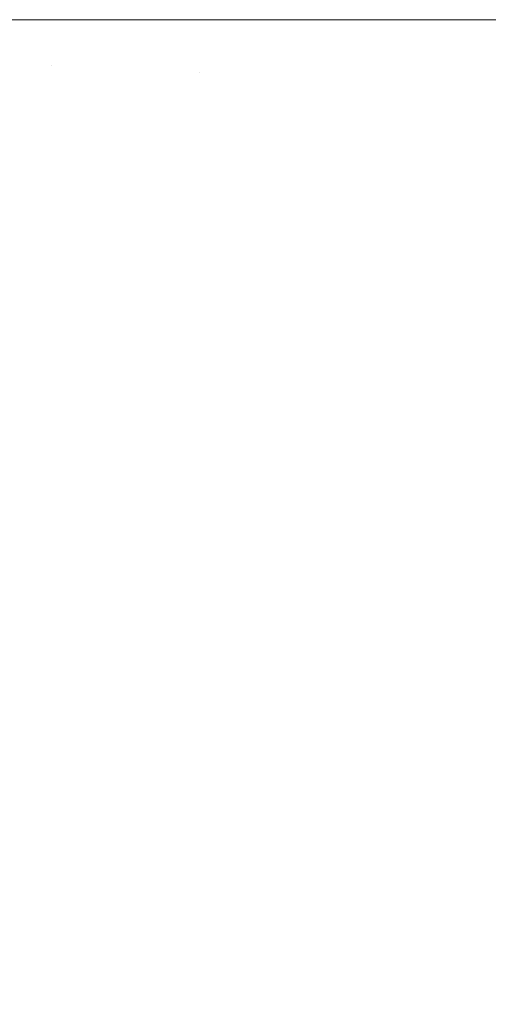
# Model space of a CAD drawing. Header units: centimetres. Extents: x -25.9 to 27.4, y -25.9 to -24.1.
# Tile 174 of 200: x 27.2998 to 27.3127, y -25.7872 to -25.76. Entities that reach past the tile are written whole.
import ezdxf

# ---------------------------------------------------------------- set-up
doc = ezdxf.new("R2010")
doc.units = ezdxf.units.CM
doc.header["$LTSCALE"] = 2.54
doc.layers.add('Lucido design-1', color=7, linetype='Continuous')

# ---------------------------------------------------------------- blocks, each defined once
blk = doc.blocks.new('Gruppo-4-1')
at = {"color": 7, "linetype": 'Continuous', "lineweight": 9}
for points, invisible_edges in [([(27.296579, -25.761098, 708.41749), (27.300698, -25.761277, 708.416324), (27.300725, -25.76, 708.416324), (27.297149, -25.76, 708.417336)], 11), ([(27.301019, -25.76, 707.625183), (27.300992, -25.761255, 707.625183), (27.297129, -25.761091, 707.624071), (27.297152, -25.76, 707.624071)], 7), ([(27.300698, -25.761277, 708.416324), (27.304757, -25.761455, 708.414984), (27.304788, -25.76, 708.414984), (27.301017, -25.76, 708.416228)], 11), ([(27.301017, -25.76, 708.416228), (27.300725, -25.76, 708.416324), (27.300698, -25.761277, 708.416324)], 10), ([(27.304842, -25.76, 707.626452), (27.304812, -25.761418, 707.626452), (27.300992, -25.761255, 707.625183), (27.301019, -25.76, 707.625183)], 7), ([(27.304757, -25.761455, 708.414984), (27.308749, -25.761629, 708.413473), (27.308614, -25.76, 708.413538), (27.304841, -25.76, 708.414963)], 11), ([(27.304841, -25.76, 708.414963), (27.304788, -25.76, 708.414984), (27.304757, -25.761455, 708.414984)], 10), ([(27.308615, -25.76, 707.627876), (27.308582, -25.761578, 707.627876), (27.304812, -25.761418, 707.626452), (27.304842, -25.76, 707.626452)], 7), ([(27.312332, -25.76, 707.629452), (27.312296, -25.761736, 707.629452), (27.308582, -25.761578, 707.627876), (27.308615, -25.76, 707.627876)], 7), ([(27.308749, -25.761629, 708.413473), (27.308784, -25.76, 708.413473), (27.308614, -25.76, 708.413538)], 9), ([(27.312329, -25.76, 708.411957), (27.308784, -25.76, 708.413473), (27.308749, -25.761629, 708.413473), (27.312668, -25.7618, 708.411796)], 14), ([(27.315987, -25.76, 707.631179), (27.315947, -25.761891, 707.631179), (27.312296, -25.761736, 707.629452), (27.312332, -25.76, 707.629452)], 7), ([(27.312668, -25.7618, 708.411796), (27.312707, -25.76, 708.411796), (27.312329, -25.76, 708.411957)], 9), ([(27.315982, -25.76, 708.410227), (27.312707, -25.76, 708.411796), (27.312668, -25.7618, 708.411796), (27.316506, -25.761968, 708.409955)], 14), ([(27.296579, -25.761098, 708.41749), (27.296507, -25.762193, 708.41749), (27.300614, -25.762553, 708.416324), (27.300698, -25.761277, 708.416324)], 15), ([(27.300992, -25.761255, 707.625183), (27.300912, -25.762509, 707.625183), (27.297059, -25.762181, 707.624071), (27.297129, -25.761091, 707.624071)], 15), ([(27.300698, -25.761277, 708.416324), (27.300614, -25.762553, 708.416324), (27.304661, -25.762907, 708.414984), (27.304757, -25.761455, 708.414984)], 15), ([(27.304812, -25.761418, 707.626452), (27.304721, -25.762833, 707.626452), (27.300912, -25.762509, 707.625183), (27.300992, -25.761255, 707.625183)], 15), ([(27.308582, -25.761578, 707.627876), (27.308481, -25.763153, 707.627876), (27.304721, -25.762833, 707.626452), (27.304812, -25.761418, 707.626452)], 15), ([(27.304757, -25.761455, 708.414984), (27.304661, -25.762907, 708.414984), (27.308642, -25.763255, 708.413473), (27.308749, -25.761629, 708.413473)], 15), ([(27.312296, -25.761736, 707.629452), (27.312185, -25.763468, 707.629452), (27.308481, -25.763153, 707.627876), (27.308582, -25.761578, 707.627876)], 15), ([(27.308749, -25.761629, 708.413473), (27.308642, -25.763255, 708.413473), (27.31255, -25.763597, 708.411796), (27.312668, -25.7618, 708.411796)], 15), ([(27.315947, -25.761891, 707.631179), (27.315826, -25.763778, 707.631179), (27.312185, -25.763468, 707.629452), (27.312296, -25.761736, 707.629452)], 15), ([(27.312668, -25.7618, 708.411796), (27.31255, -25.763597, 708.411796), (27.316378, -25.763932, 708.409955), (27.316506, -25.761968, 708.409955)], 15), ([(27.296507, -25.762193, 708.41749), (27.296387, -25.763285, 708.41749), (27.300475, -25.763823, 708.416324), (27.300614, -25.762553, 708.416324)], 15), ([(27.300912, -25.762509, 707.625183), (27.300779, -25.763757, 707.625183), (27.296944, -25.763266, 707.624071), (27.297059, -25.762181, 707.624071)], 15), ([(27.304721, -25.762833, 707.626452), (27.304571, -25.764243, 707.626452), (27.300779, -25.763757, 707.625183), (27.300912, -25.762509, 707.625183)], 15), ([(27.300614, -25.762553, 708.416324), (27.300475, -25.763823, 708.416324), (27.304503, -25.764353, 708.414984), (27.304661, -25.762907, 708.414984)], 15), ([(27.304661, -25.762907, 708.414984), (27.304503, -25.764353, 708.414984), (27.308465, -25.764875, 708.413473), (27.308642, -25.763255, 708.413473)], 15), ([(27.308481, -25.763153, 707.627876), (27.308314, -25.764722, 707.627876), (27.304571, -25.764243, 707.626452), (27.304721, -25.762833, 707.626452)], 15), ([(27.296387, -25.763285, 708.41749), (27.29622, -25.76437, 708.41749), (27.30028, -25.765086, 708.416324), (27.300475, -25.763823, 708.416324)], 15), ([(27.300779, -25.763757, 707.625183), (27.300593, -25.764999, 707.625183), (27.296782, -25.764346, 707.624071), (27.296944, -25.763266, 707.624071)], 15), ([(27.312185, -25.763468, 707.629452), (27.312001, -25.765194, 707.629452), (27.308314, -25.764722, 707.627876), (27.308481, -25.763153, 707.627876)], 15), ([(27.308642, -25.763255, 708.413473), (27.308465, -25.764875, 708.413473), (27.312354, -25.765387, 708.411796), (27.31255, -25.763597, 708.411796)], 15), ([(27.315826, -25.763778, 707.631179), (27.315626, -25.765658, 707.631179), (27.312001, -25.765194, 707.629452), (27.312185, -25.763468, 707.629452)], 15), ([(27.31255, -25.763597, 708.411796), (27.312354, -25.765387, 708.411796), (27.316163, -25.765888, 708.409955), (27.316378, -25.763932, 708.409955)], 15), ([(27.300475, -25.763823, 708.416324), (27.30028, -25.765086, 708.416324), (27.304282, -25.765791, 708.414984), (27.304503, -25.764353, 708.414984)], 15), ([(27.304571, -25.764243, 707.626452), (27.304361, -25.765645, 707.626452), (27.300593, -25.764999, 707.625183), (27.300779, -25.763757, 707.625183)], 15), ([(27.29622, -25.76437, 708.41749), (27.296006, -25.765447, 708.41749), (27.300031, -25.766339, 708.416324), (27.30028, -25.765086, 708.416324)], 15), ([(27.300593, -25.764999, 707.625183), (27.300355, -25.766232, 707.625183), (27.296575, -25.765417, 707.624071), (27.296782, -25.764346, 707.624071)], 15), ([(27.304503, -25.764353, 708.414984), (27.304282, -25.765791, 708.414984), (27.308217, -25.766485, 708.413473), (27.308465, -25.764875, 708.413473)], 15), ([(27.308314, -25.764722, 707.627876), (27.30808, -25.766283, 707.627876), (27.304361, -25.765645, 707.626452), (27.304571, -25.764243, 707.626452)], 15), ([(27.312001, -25.765194, 707.629452), (27.311744, -25.766911, 707.629452), (27.30808, -25.766283, 707.627876), (27.308314, -25.764722, 707.627876)], 15), ([(27.308465, -25.764875, 708.413473), (27.308217, -25.766485, 708.413473), (27.31208, -25.767166, 708.411796), (27.312354, -25.765387, 708.411796)], 15), ([(27.30028, -25.765086, 708.416324), (27.300031, -25.766339, 708.416324), (27.303998, -25.767218, 708.414984), (27.304282, -25.765791, 708.414984)], 15), ([(27.304361, -25.765645, 707.626452), (27.304092, -25.767037, 707.626452), (27.300355, -25.766232, 707.625183), (27.300593, -25.764999, 707.625183)], 15), ([(27.315626, -25.765658, 707.631179), (27.315346, -25.767529, 707.631179), (27.311744, -25.766911, 707.629452), (27.312001, -25.765194, 707.629452)], 15), ([(27.296006, -25.765447, 708.41749), (27.295745, -25.766513, 708.41749), (27.299727, -25.76758, 708.416324), (27.300031, -25.766339, 708.416324)], 15), ([(27.300355, -25.766232, 707.625183), (27.300064, -25.767454, 707.625183), (27.296322, -25.766479, 707.624071), (27.296575, -25.765417, 707.624071)], 15), ([(27.312354, -25.765387, 708.411796), (27.31208, -25.767166, 708.411796), (27.315864, -25.767833, 708.409955), (27.316163, -25.765888, 708.409955)], 15), ([(27.30808, -25.766283, 707.627876), (27.307781, -25.767832, 707.627876), (27.304092, -25.767037, 707.626452), (27.304361, -25.765645, 707.626452)], 15), ([(27.304282, -25.765791, 708.414984), (27.303998, -25.767218, 708.414984), (27.307899, -25.768083, 708.413473), (27.308217, -25.766485, 708.413473)], 15), ([(27.304092, -25.767037, 707.626452), (27.303764, -25.768417, 707.626452), (27.300064, -25.767454, 707.625183), (27.300355, -25.766232, 707.625183)], 15), ([(27.311744, -25.766911, 707.629452), (27.311415, -25.768615, 707.629452), (27.307781, -25.767832, 707.627876), (27.30808, -25.766283, 707.627876)], 15), ([(27.300064, -25.767454, 707.625183), (27.299722, -25.768662, 707.625183), (27.296025, -25.767529, 707.624071), (27.296322, -25.766479, 707.624071)], 15), ([(27.300031, -25.766339, 708.416324), (27.299727, -25.76758, 708.416324), (27.303652, -25.768632, 708.414984), (27.303998, -25.767218, 708.414984)], 15), ([(27.308217, -25.766485, 708.413473), (27.307899, -25.768083, 708.413473), (27.311729, -25.768932, 708.411796), (27.31208, -25.767166, 708.411796)], 15), ([(27.307781, -25.767832, 707.627876), (27.307416, -25.769368, 707.627876), (27.303764, -25.768417, 707.626452), (27.304092, -25.767037, 707.626452)], 15), ([(27.315346, -25.767529, 707.631179), (27.314987, -25.769385, 707.631179), (27.311415, -25.768615, 707.629452), (27.311744, -25.766911, 707.629452)], 15), ([(27.303998, -25.767218, 708.414984), (27.303652, -25.768632, 708.414984), (27.307512, -25.769666, 708.413473), (27.307899, -25.768083, 708.413473)], 15), ([(27.31208, -25.767166, 708.411796), (27.311729, -25.768932, 708.411796), (27.31548, -25.769764, 708.409955), (27.315864, -25.767833, 708.409955)], 15), ([(27.299727, -25.76758, 708.416324), (27.29937, -25.768807, 708.416324), (27.303245, -25.770028, 708.414984), (27.303652, -25.768632, 708.414984)], 15), ([(27.303764, -25.768417, 707.626452), (27.303378, -25.769781, 707.626452), (27.299722, -25.768662, 707.625183), (27.300064, -25.767454, 707.625183)], 15), ([(27.311415, -25.768615, 707.629452), (27.311013, -25.770304, 707.629452), (27.307416, -25.769368, 707.627876), (27.307781, -25.767832, 707.627876)], 15), ([(27.307899, -25.768083, 708.413473), (27.307512, -25.769666, 708.413473), (27.311301, -25.770681, 708.411796), (27.311729, -25.768932, 708.411796)], 15), ([(27.307416, -25.769368, 707.627876), (27.306986, -25.770886, 707.627876), (27.303378, -25.769781, 707.626452), (27.303764, -25.768417, 707.626452)], 15), ([(27.303378, -25.769781, 707.626452), (27.302934, -25.771128, 707.626452), (27.299329, -25.769854, 707.625183), (27.299722, -25.768662, 707.625183)], 15), ([(27.303652, -25.768632, 708.414984), (27.303245, -25.770028, 708.414984), (27.307056, -25.77123, 708.413473), (27.307512, -25.769666, 708.413473)], 15), ([(27.314987, -25.769385, 707.631179), (27.314549, -25.771225, 707.631179), (27.311013, -25.770304, 707.629452), (27.311415, -25.768615, 707.629452)], 15), ([(27.29937, -25.768807, 708.416324), (27.298959, -25.770017, 708.416324), (27.302777, -25.771406, 708.414984), (27.303245, -25.770028, 708.414984)], 15), ([(27.311729, -25.768932, 708.411796), (27.311301, -25.770681, 708.411796), (27.315012, -25.771675, 708.409955), (27.31548, -25.769764, 708.409955)], 15), ([(27.311013, -25.770304, 707.629452), (27.31054, -25.771975, 707.629452), (27.306986, -25.770886, 707.627876), (27.307416, -25.769368, 707.627876)], 15), ([(27.306986, -25.770886, 707.627876), (27.306492, -25.772385, 707.627876), (27.302934, -25.771128, 707.626452), (27.303378, -25.769781, 707.626452)], 15), ([(27.307512, -25.769666, 708.413473), (27.307056, -25.77123, 708.413473), (27.310797, -25.77241, 708.411796), (27.311301, -25.770681, 708.411796)], 15), ([(27.298959, -25.770017, 708.416324), (27.298496, -25.771208, 708.416324), (27.30225, -25.772762, 708.414984), (27.302777, -25.771406, 708.414984)], 15), ([(27.302934, -25.771128, 707.626452), (27.302433, -25.772455, 707.626452), (27.298886, -25.771029, 707.625183), (27.299329, -25.769854, 707.625183)], 15), ([(27.303245, -25.770028, 708.414984), (27.302777, -25.771406, 708.414984), (27.306532, -25.772773, 708.413473), (27.307056, -25.77123, 708.413473)], 15), ([(27.314549, -25.771225, 707.631179), (27.314034, -25.773045, 707.631179), (27.31054, -25.771975, 707.629452), (27.311013, -25.770304, 707.629452)], 15), ([(27.31054, -25.771975, 707.629452), (27.309996, -25.773623, 707.629452), (27.306492, -25.772385, 707.627876), (27.306986, -25.770886, 707.627876)], 15), ([(27.311301, -25.770681, 708.411796), (27.310797, -25.77241, 708.411796), (27.314461, -25.773565, 708.409955), (27.315012, -25.771675, 708.409955)], 15), ([(27.298496, -25.771208, 708.416324), (27.297981, -25.772377, 708.416324), (27.301664, -25.774094, 708.414984), (27.30225, -25.772762, 708.414984)], 15), ([(27.302433, -25.772455, 707.626452), (27.301877, -25.773759, 707.626452), (27.298393, -25.772184, 707.625183), (27.298886, -25.771029, 707.625183)], 15), ([(27.306492, -25.772385, 707.627876), (27.305934, -25.773862, 707.627876), (27.302433, -25.772455, 707.626452), (27.302934, -25.771128, 707.626452)], 15), ([(27.302777, -25.771406, 708.414984), (27.30225, -25.772762, 708.414984), (27.305942, -25.774292, 708.413473), (27.306532, -25.772773, 708.413473)], 15), ([(27.307056, -25.77123, 708.413473), (27.306532, -25.772773, 708.413473), (27.310218, -25.774115, 708.411796), (27.310797, -25.77241, 708.411796)], 15), ([(27.314034, -25.773045, 707.631179), (27.313442, -25.774841, 707.631179), (27.309996, -25.773623, 707.629452), (27.31054, -25.771975, 707.629452)], 15), ([(27.301877, -25.773759, 707.626452), (27.301265, -25.775038, 707.626452), (27.297851, -25.773317, 707.625183), (27.298393, -25.772184, 707.625183)], 15), ([(27.297981, -25.772377, 708.416324), (27.297416, -25.773523, 708.416324), (27.30102, -25.775399, 708.414984), (27.301664, -25.774094, 708.414984)], 15), ([(27.305934, -25.773862, 707.627876), (27.305315, -25.775313, 707.627876), (27.301877, -25.773759, 707.626452), (27.302433, -25.772455, 707.626452)], 15), ([(27.309996, -25.773623, 707.629452), (27.309383, -25.775248, 707.629452), (27.305934, -25.773862, 707.627876), (27.306492, -25.772385, 707.627876)], 15), ([(27.310797, -25.77241, 708.411796), (27.310218, -25.774115, 708.411796), (27.313829, -25.775429, 708.409955), (27.314461, -25.773565, 708.409955)], 15), ([(27.30225, -25.772762, 708.414984), (27.301664, -25.774094, 708.414984), (27.305285, -25.775783, 708.413473), (27.305942, -25.774292, 708.413473)], 15), ([(27.306532, -25.772773, 708.413473), (27.305942, -25.774292, 708.413473), (27.309566, -25.775793, 708.411796), (27.310218, -25.774115, 708.411796)], 15), ([(27.301265, -25.775038, 707.626452), (27.3006, -25.776291, 707.626452), (27.297262, -25.774426, 707.625183), (27.297851, -25.773317, 707.625183)], 15), ([(27.297416, -25.773523, 708.416324), (27.296802, -25.774643, 708.416324), (27.30032, -25.776675, 708.414984), (27.30102, -25.775399, 708.414984)], 15), ([(27.313442, -25.774841, 707.631179), (27.312775, -25.77661, 707.631179), (27.309383, -25.775248, 707.629452), (27.309996, -25.773623, 707.629452)], 15), ([(27.305315, -25.775313, 707.627876), (27.304635, -25.776737, 707.627876), (27.301265, -25.775038, 707.626452), (27.301877, -25.773759, 707.626452)], 15), ([(27.309383, -25.775248, 707.629452), (27.308702, -25.776844, 707.629452), (27.305315, -25.775313, 707.627876), (27.305934, -25.773862, 707.627876)], 15), ([(27.301664, -25.774094, 708.414984), (27.30102, -25.775399, 708.414984), (27.304565, -25.777244, 708.413473), (27.305285, -25.775783, 708.413473)], 15), ([(27.310218, -25.774115, 708.411796), (27.309566, -25.775793, 708.411796), (27.313115, -25.777263, 708.409955), (27.313829, -25.775429, 708.409955)], 15), ([(27.3006, -25.776291, 707.626452), (27.299882, -25.777514, 707.626452), (27.296627, -25.775509, 707.625183), (27.297262, -25.774426, 707.625183)], 15), ([(27.305942, -25.774292, 708.413473), (27.305285, -25.775783, 708.413473), (27.30884, -25.777441, 708.411796), (27.309566, -25.775793, 708.411796)], 15), ([(27.296802, -25.774643, 708.416324), (27.296139, -25.775736, 708.416324), (27.299565, -25.777919, 708.414984), (27.30032, -25.776675, 708.414984)], 15), ([(27.304635, -25.776737, 707.627876), (27.303894, -25.778131, 707.627876), (27.3006, -25.776291, 707.626452), (27.301265, -25.775038, 707.626452)], 15), ([(27.312775, -25.77661, 707.631179), (27.312032, -25.77835, 707.631179), (27.308702, -25.776844, 707.629452), (27.309383, -25.775248, 707.629452)], 15), ([(27.299882, -25.777514, 707.626452), (27.299113, -25.778705, 707.626452), (27.295946, -25.776564, 707.625183), (27.296627, -25.775509, 707.625183)], 15), ([(27.30102, -25.775399, 708.414984), (27.30032, -25.776675, 708.414984), (27.303781, -25.778673, 708.413473), (27.304565, -25.777244, 708.413473)], 15), ([(27.308702, -25.776844, 707.629452), (27.307954, -25.778411, 707.629452), (27.304635, -25.776737, 707.627876), (27.305315, -25.775313, 707.627876)], 15), ([(27.305285, -25.775783, 708.413473), (27.304565, -25.777244, 708.413473), (27.308044, -25.779056, 708.411796), (27.30884, -25.777441, 708.411796)], 15), ([(27.309566, -25.775793, 708.411796), (27.30884, -25.777441, 708.411796), (27.312323, -25.779065, 708.409955), (27.313115, -25.777263, 708.409955)], 15), ([(27.303894, -25.778131, 707.627876), (27.303096, -25.779492, 707.627876), (27.299882, -25.777514, 707.626452), (27.3006, -25.776291, 707.626452)], 15), ([(27.316102, -25.777947, 707.633055), (27.3153, -25.779826, 707.633055), (27.312032, -25.77835, 707.631179), (27.312775, -25.77661, 707.631179)], 15), ([(27.30032, -25.776675, 708.414984), (27.299565, -25.777919, 708.414984), (27.302936, -25.780066, 708.413473), (27.303781, -25.778673, 708.413473)], 15), ([(27.307954, -25.778411, 707.629452), (27.307139, -25.779944, 707.629452), (27.303894, -25.778131, 707.627876), (27.304635, -25.776737, 707.627876)], 15), ([(27.312032, -25.77835, 707.631179), (27.311217, -25.780056, 707.631179), (27.307954, -25.778411, 707.629452), (27.308702, -25.776844, 707.629452)], 15), ([(27.304565, -25.777244, 708.413473), (27.303781, -25.778673, 708.413473), (27.307178, -25.780634, 708.411796), (27.308044, -25.779056, 708.411796)], 15), ([(27.30884, -25.777441, 708.411796), (27.308044, -25.779056, 708.411796), (27.311452, -25.78083, 708.409955), (27.312323, -25.779065, 708.409955)], 15), ([(27.313115, -25.777263, 708.409955), (27.312323, -25.779065, 708.409955), (27.315726, -25.780652, 708.407956), (27.316585, -25.7787, 708.407956)], 15), ([(27.303096, -25.779492, 707.627876), (27.30224, -25.780818, 707.627876), (27.299113, -25.778705, 707.626452), (27.299882, -25.777514, 707.626452)], 15), ([(27.299565, -25.777919, 708.414984), (27.298757, -25.779129, 708.414984), (27.30203, -25.781421, 708.413473), (27.302936, -25.780066, 708.413473)], 15), ([(27.307139, -25.779944, 707.629452), (27.306261, -25.781441, 707.629452), (27.303096, -25.779492, 707.627876), (27.303894, -25.778131, 707.627876)], 15), ([(27.311217, -25.780056, 707.631179), (27.31033, -25.781726, 707.631179), (27.307139, -25.779944, 707.629452), (27.307954, -25.778411, 707.629452)], 15), ([(27.3153, -25.779826, 707.633055), (27.314419, -25.78167, 707.633055), (27.311217, -25.780056, 707.631179), (27.312032, -25.77835, 707.631179)], 15), ([(27.30224, -25.780818, 707.627876), (27.301329, -25.782106, 707.627876), (27.298295, -25.779863, 707.626452), (27.299113, -25.778705, 707.626452)], 15), ([(27.303781, -25.778673, 708.413473), (27.302936, -25.780066, 708.413473), (27.306244, -25.782173, 708.411796), (27.307178, -25.780634, 708.411796)], 15), ([(27.308044, -25.779056, 708.411796), (27.307178, -25.780634, 708.411796), (27.310506, -25.782555, 708.409955), (27.311452, -25.78083, 708.409955)], 15), ([(27.312323, -25.779065, 708.409955), (27.311452, -25.78083, 708.409955), (27.314783, -25.782564, 708.407956), (27.315726, -25.780652, 708.407956)], 15), ([(27.298757, -25.779129, 708.414984), (27.297897, -25.780302, 708.414984), (27.301067, -25.782735, 708.413473), (27.30203, -25.781421, 708.413473)], 15), ([(27.306261, -25.781441, 707.629452), (27.305319, -25.7829, 707.629452), (27.30224, -25.780818, 707.627876), (27.303096, -25.779492, 707.627876)], 15), ([(27.301329, -25.782106, 707.627876), (27.300363, -25.783355, 707.627876), (27.297427, -25.780985, 707.626452), (27.298295, -25.779863, 707.626452)], 15), ([(27.302936, -25.780066, 708.413473), (27.30203, -25.781421, 708.413473), (27.305244, -25.783671, 708.411796), (27.306244, -25.782173, 708.411796)], 15), ([(27.31033, -25.781726, 707.631179), (27.309373, -25.783357, 707.631179), (27.306261, -25.781441, 707.629452), (27.307139, -25.779944, 707.629452)], 15), ([(27.314419, -25.78167, 707.633055), (27.31346, -25.783475, 707.633055), (27.31033, -25.781726, 707.631179), (27.311217, -25.780056, 707.631179)], 15), ([(27.297897, -25.780302, 708.414984), (27.296986, -25.781437, 708.414984), (27.300047, -25.784005, 708.413473), (27.301067, -25.782735, 708.413473)], 15), ([(27.307178, -25.780634, 708.411796), (27.306244, -25.782173, 708.411796), (27.309484, -25.784238, 708.409955), (27.310506, -25.782555, 708.409955)], 15), ([(27.300363, -25.783355, 707.627876), (27.299346, -25.784562, 707.627876), (27.296513, -25.782069, 707.626452), (27.297427, -25.780985, 707.626452)], 15), ([(27.305319, -25.7829, 707.629452), (27.304317, -25.784317, 707.629452), (27.301329, -25.782106, 707.627876), (27.30224, -25.780818, 707.627876)], 15), ([(27.311452, -25.78083, 708.409955), (27.310506, -25.782555, 708.409955), (27.313758, -25.784433, 708.407956), (27.314783, -25.782564, 708.407956)], 15), ([(27.296986, -25.781437, 708.414984), (27.296027, -25.782531, 708.414984), (27.298973, -25.78523, 708.413473), (27.300047, -25.784005, 708.413473)], 15), ([(27.30203, -25.781421, 708.413473), (27.301067, -25.782735, 708.413473), (27.304179, -25.785123, 708.411796), (27.305244, -25.783671, 708.411796)], 15), ([(27.309373, -25.783357, 707.631179), (27.308347, -25.784946, 707.631179), (27.305319, -25.7829, 707.629452), (27.306261, -25.781441, 707.629452)], 15), ([(27.31346, -25.783475, 707.633055), (27.312426, -25.785237, 707.633055), (27.309373, -25.783357, 707.631179), (27.31033, -25.781726, 707.631179)], 15), ([(27.304317, -25.784317, 707.629452), (27.303255, -25.78569, 707.629452), (27.300363, -25.783355, 707.627876), (27.301329, -25.782106, 707.627876)], 15), ([(27.306244, -25.782173, 708.411796), (27.305244, -25.783671, 708.411796), (27.308391, -25.785874, 708.409955), (27.309484, -25.784238, 708.409955)], 15), ([(27.310506, -25.782555, 708.409955), (27.309484, -25.784238, 708.409955), (27.312652, -25.786256, 708.407956), (27.313758, -25.784433, 708.407956)], 15), ([(27.301067, -25.782735, 708.413473), (27.300047, -25.784005, 708.413473), (27.303052, -25.786527, 708.411796), (27.304179, -25.785123, 708.411796)], 15), ([(27.308347, -25.784946, 707.631179), (27.307255, -25.78649, 707.631179), (27.304317, -25.784317, 707.629452), (27.305319, -25.7829, 707.629452)], 15), ([(27.303255, -25.78569, 707.629452), (27.302136, -25.787018, 707.629452), (27.299346, -25.784562, 707.627876), (27.300363, -25.783355, 707.627876)], 15), ([(27.312426, -25.785237, 707.633055), (27.311318, -25.786954, 707.633055), (27.308347, -25.784946, 707.631179), (27.309373, -25.783357, 707.631179)], 15), ([(27.305244, -25.783671, 708.411796), (27.304179, -25.785123, 708.411796), (27.307227, -25.787462, 708.409955), (27.308391, -25.785874, 708.409955)], 15), ([(27.316525, -25.785187, 707.635076), (27.315415, -25.787078, 707.635076), (27.312426, -25.785237, 707.633055), (27.31346, -25.783475, 707.633055)], 15), ([(27.300047, -25.784005, 708.413473), (27.298973, -25.78523, 708.413473), (27.301865, -25.78788, 708.411796), (27.303052, -25.786527, 708.411796)], 15), ([(27.309484, -25.784238, 708.409955), (27.308391, -25.785874, 708.409955), (27.311467, -25.788028, 708.407956), (27.312652, -25.786256, 708.407956)], 15), ([(27.307255, -25.78649, 707.631179), (27.306099, -25.787986, 707.631179), (27.303255, -25.78569, 707.629452), (27.304317, -25.784317, 707.629452)], 15), ([(27.313758, -25.784433, 708.407956), (27.312652, -25.786256, 708.407956), (27.315741, -25.788224, 708.405801), (27.31693, -25.786264, 708.405801)], 15), ([(27.302136, -25.787018, 707.629452), (27.300962, -25.788296, 707.629452), (27.298278, -25.785724, 707.627876), (27.299346, -25.784562, 707.627876)], 15), ([(27.311318, -25.786954, 707.633055), (27.310138, -25.788622, 707.633055), (27.307255, -25.78649, 707.631179), (27.308347, -25.784946, 707.631179)], 15), ([(27.298973, -25.78523, 708.413473), (27.297846, -25.786407, 708.413473), (27.30062, -25.789181, 708.411796), (27.301865, -25.78788, 708.411796)], 15), ([(27.304179, -25.785123, 708.411796), (27.303052, -25.786527, 708.411796), (27.305995, -25.788997, 708.409955), (27.307227, -25.787462, 708.409955)], 15), ([(27.315415, -25.787078, 707.635076), (27.314227, -25.78892, 707.635076), (27.311318, -25.786954, 707.633055), (27.312426, -25.785237, 707.633055)], 15), ([(27.300962, -25.788296, 707.629452), (27.299735, -25.789524, 707.629452), (27.297163, -25.78684, 707.627876), (27.298278, -25.785724, 707.627876)], 15), ([(27.306099, -25.787986, 707.631179), (27.30488, -25.789432, 707.631179), (27.302136, -25.787018, 707.629452), (27.303255, -25.78569, 707.629452)], 15), ([(27.308391, -25.785874, 708.409955), (27.307227, -25.787462, 708.409955), (27.310207, -25.789748, 708.407956), (27.311467, -25.788028, 708.407956)], 15), ([(27.297846, -25.786407, 708.413473), (27.296669, -25.787534, 708.413473), (27.299319, -25.790426, 708.411796), (27.30062, -25.789181, 708.411796)], 15), ([(27.312652, -25.786256, 708.407956), (27.311467, -25.788028, 708.407956), (27.314468, -25.790129, 708.405801), (27.315741, -25.788224, 708.405801)], 15), ([(27.303052, -25.786527, 708.411796), (27.301865, -25.78788, 708.411796), (27.304698, -25.790476, 708.409955), (27.305995, -25.788997, 708.409955)], 15), ([(27.310138, -25.788622, 707.633055), (27.308889, -25.790239, 707.633055), (27.306099, -25.787986, 707.631179), (27.307255, -25.78649, 707.631179)], 15), ([(27.314227, -25.78892, 707.635076), (27.312961, -25.79071, 707.635076), (27.310138, -25.788622, 707.633055), (27.311318, -25.786954, 707.633055)], 15), ([(27.30488, -25.789432, 707.631179), (27.303601, -25.790825, 707.631179), (27.300962, -25.788296, 707.629452), (27.302136, -25.787018, 707.629452)], 15)]:
    blk.add_3dface(points, dxfattribs=dict(at, invisible_edges=invisible_edges))

msp = doc.modelspace()

# ---------------------------------------------------------------- block references
at = {"layer": 'Lucido design-1', "color": 7}
msp.add_blockref('Gruppo-4-1', (0, 0), dxfattribs=at)

doc.saveas('drawing.dxf')
